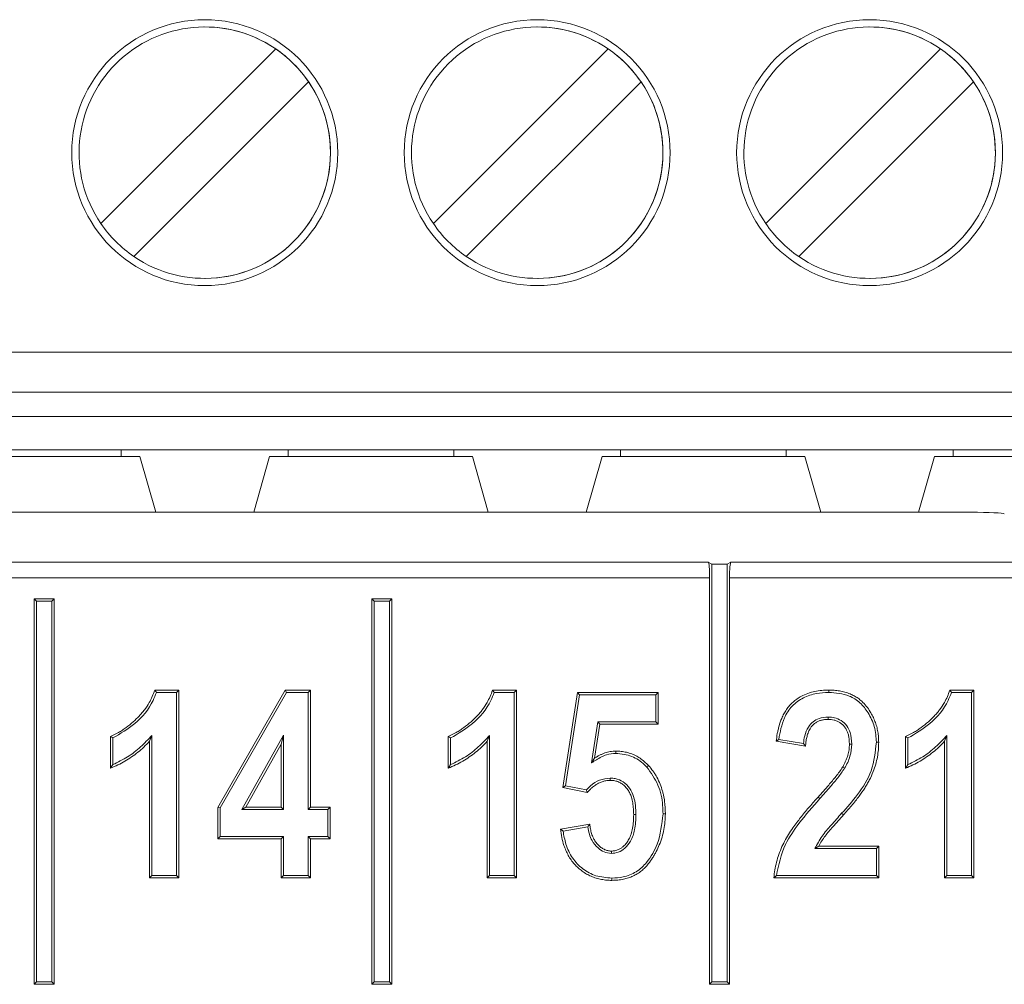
# Model space of a CAD drawing. Header units: millimetres. Extents: x 0 to 2100, y 0 to 1485.
# Tile 40 of 66: x 555 to 570, y 1299 to 1314. Entities that reach past the tile are written whole.
import ezdxf

# ---------------------------------------------------------------- set-up
doc = ezdxf.new("R2010")
doc.units = ezdxf.units.MM
doc.header["$LTSCALE"] = 5

msp = doc.modelspace()

# ---------------------------------------------------------------- linework, layer by layer
at = {"color": 7, "linetype": 'Continuous', "lineweight": 15}
for p, q in [((558.092, 1313.544), (558.092, 1313.544)), ((563.092, 1313.544), (563.092, 1313.544)), ((568.092, 1313.544), (568.092, 1313.544)), ((556.53, 1310.585), (559.159, 1313.214)), ((556.53, 1310.585), (559.159, 1313.214)), ((559.159, 1313.214), (559.159, 1313.214)), ((561.53, 1310.585), (564.159, 1313.214)), ((561.53, 1310.585), (564.159, 1313.214)), ((564.159, 1313.214), (564.159, 1313.214)), ((566.53, 1310.585), (569.159, 1313.214)), ((566.53, 1310.585), (569.159, 1313.214)), ((569.159, 1313.214), (569.159, 1313.214)), ((559.654, 1312.719), (557.025, 1310.091)), ((559.654, 1312.719), (559.654, 1312.719)), ((564.654, 1312.719), (562.025, 1310.091)), ((564.654, 1312.719), (564.654, 1312.719)), ((569.654, 1312.719), (567.025, 1310.091)), ((569.654, 1312.719), (569.654, 1312.719)), ((556.53, 1310.585), (556.53, 1310.585)), ((561.53, 1310.585), (561.53, 1310.585)), ((566.53, 1310.585), (566.53, 1310.585)), ((558.092, 1309.761), (558.092, 1309.761)), ((563.092, 1309.761), (563.092, 1309.761)), ((568.092, 1309.761), (568.092, 1309.761)), ((525.592, 1308.652), (575.592, 1308.652)), ((575.592, 1308.052), (525.592, 1308.052)), ((530.592, 1307.682), (570.592, 1307.682)), ((554.067, 1307.082), (557.117, 1307.082)), ((554.347, 1307.182), (556.837, 1307.182)), ((559.347, 1307.182), (556.837, 1307.182)), ((556.837, 1307.182), (556.837, 1307.082)), ((557.117, 1307.082), (557.356, 1306.243)), ((557.117, 1307.082), (557.117, 1307.082)), ((557.117, 1307.082), (557.356, 1306.243)), ((558.828, 1306.243), (559.067, 1307.082)), ((559.067, 1307.082), (562.117, 1307.082)), ((559.347, 1307.182), (561.837, 1307.182)), ((559.347, 1307.082), (559.347, 1307.182)), ((564.347, 1307.182), (561.837, 1307.182)), ((561.837, 1307.182), (561.837, 1307.082)), ((562.117, 1307.082), (562.356, 1306.243)), ((562.117, 1307.082), (562.117, 1307.082)), ((562.117, 1307.082), (562.356, 1306.243)), ((563.828, 1306.243), (564.067, 1307.082)), ((564.067, 1307.082), (567.117, 1307.082)), ((564.347, 1307.182), (566.837, 1307.182)), ((564.347, 1307.082), (564.347, 1307.182)), ((569.347, 1307.182), (566.837, 1307.182)), ((566.837, 1307.182), (566.837, 1307.082)), ((567.117, 1307.082), (567.356, 1306.243)), ((567.117, 1307.082), (567.117, 1307.082)), ((567.117, 1307.082), (567.356, 1306.243)), ((568.828, 1306.243), (569.067, 1307.082)), ((569.067, 1307.082), (570.592, 1307.082)), ((569.347, 1307.182), (570.592, 1307.182)), ((569.347, 1307.182), (569.347, 1307.082)), ((531.572, 1306.243), (569.618, 1306.243)), ((535.525, 1305.495), (565.665, 1305.495)), ((565.665, 1305.495), (565.72, 1305.462)), ((565.72, 1305.462), (565.72, 1299.178)), ((565.72, 1305.462), (565.95, 1305.462)), ((566.005, 1305.495), (565.95, 1305.462)), ((565.95, 1299.178), (565.95, 1305.462)), ((566.005, 1305.495), (577.732, 1305.495)), ((565.685, 1305.255), (535.505, 1305.255)), ((565.685, 1305.255), (565.685, 1299.143)), ((565.985, 1299.143), (565.985, 1305.255)), ((577.732, 1305.255), (565.985, 1305.255)), ((555.56, 1304.908), (555.525, 1304.943)), ((555.525, 1304.943), (555.525, 1299.143)), ((555.825, 1304.943), (555.525, 1304.943)), ((555.56, 1304.908), (555.56, 1299.178)), ((555.79, 1304.908), (555.56, 1304.908)), ((555.79, 1304.908), (555.825, 1304.943)), ((555.79, 1299.178), (555.79, 1304.908)), ((555.825, 1299.143), (555.825, 1304.943)), ((560.64, 1304.908), (560.605, 1304.943)), ((560.605, 1304.943), (560.605, 1299.143)), ((560.905, 1304.943), (560.605, 1304.943)), ((560.64, 1304.908), (560.64, 1299.178)), ((560.87, 1304.908), (560.64, 1304.908)), ((560.87, 1304.908), (560.905, 1304.943)), ((560.87, 1299.178), (560.87, 1304.908)), ((560.905, 1299.143), (560.905, 1304.943)), ((557.34, 1303.568), (557.702, 1303.568)), ((557.365, 1303.533), (557.667, 1303.533)), ((557.667, 1303.533), (557.702, 1303.568)), ((557.667, 1303.533), (557.667, 1300.778)), ((557.702, 1303.568), (557.702, 1300.743)), ((558.289, 1301.805), (559.3, 1303.568)), ((558.324, 1301.796), (559.32, 1303.533)), ((559.32, 1303.533), (559.3, 1303.568)), ((559.3, 1303.568), (559.683, 1303.568)), ((559.32, 1303.533), (559.648, 1303.533)), ((559.648, 1303.533), (559.683, 1303.568)), ((559.648, 1303.533), (559.648, 1301.772)), ((559.683, 1303.568), (559.683, 1301.807)), ((562.42, 1303.568), (562.782, 1303.568)), ((562.445, 1303.533), (562.747, 1303.533)), ((562.747, 1303.533), (562.782, 1303.568)), ((562.747, 1303.533), (562.747, 1300.778)), ((562.782, 1303.568), (562.782, 1300.743)), ((563.479, 1302.101), (563.699, 1303.532)), ((563.518, 1302.128), (563.729, 1303.497)), ((563.729, 1303.497), (563.699, 1303.532)), ((563.699, 1303.532), (564.91, 1303.532)), ((563.729, 1303.497), (564.875, 1303.497)), ((564.875, 1303.497), (564.91, 1303.532)), ((564.875, 1303.497), (564.875, 1303.09)), ((564.91, 1303.532), (564.91, 1303.055)), ((569.298, 1303.568), (569.659, 1303.568)), ((569.323, 1303.533), (569.624, 1303.533)), ((569.624, 1303.533), (569.659, 1303.568)), ((569.624, 1303.533), (569.624, 1300.778)), ((569.659, 1303.568), (569.659, 1300.743)), ((564.003, 1303.09), (563.908, 1302.475)), ((564.033, 1303.055), (563.954, 1302.544)), ((564.875, 1303.09), (564.003, 1303.09)), ((564.003, 1303.09), (564.033, 1303.055)), ((564.91, 1303.055), (564.033, 1303.055)), ((564.875, 1303.09), (564.91, 1303.055)), ((567.467, 1303.163), (567.467, 1303.128)), ((556.674, 1302.394), (556.674, 1302.871)), ((556.709, 1302.447), (556.709, 1302.848)), ((557.296, 1302.885), (557.261, 1302.798)), ((557.261, 1300.743), (557.261, 1302.798)), ((557.296, 1300.778), (557.296, 1302.885)), ((559.277, 1302.889), (558.648, 1301.772)), ((559.242, 1302.756), (558.708, 1301.807)), ((559.277, 1302.889), (559.242, 1302.756)), ((559.242, 1301.807), (559.242, 1302.756)), ((559.277, 1301.772), (559.277, 1302.889)), ((561.754, 1302.394), (561.754, 1302.871)), ((561.789, 1302.447), (561.789, 1302.848)), ((562.376, 1302.885), (562.341, 1302.798)), ((562.341, 1300.743), (562.341, 1302.798)), ((562.376, 1300.778), (562.376, 1302.885)), ((567.128, 1302.724), (566.687, 1302.798)), ((567.096, 1302.765), (566.726, 1302.827)), ((567.823, 1302.755), (567.788, 1302.755)), ((568.632, 1302.394), (568.632, 1302.871)), ((568.667, 1302.447), (568.667, 1302.848)), ((569.254, 1302.885), (569.219, 1302.798)), ((569.219, 1300.743), (569.219, 1302.798)), ((569.254, 1300.778), (569.254, 1302.885)), ((563.908, 1302.475), (563.954, 1302.544)), ((567.716, 1302.393), (567.686, 1302.41)), ((564.192, 1302.246), (564.192, 1302.211)), ((563.518, 1302.128), (563.479, 1302.101)), ((563.844, 1302.027), (563.479, 1302.101)), ((563.832, 1302.066), (563.518, 1302.128)), ((567.343, 1301.936), (567.317, 1301.96)), ((558.324, 1301.796), (558.289, 1301.805)), ((558.289, 1301.33), (558.289, 1301.805)), ((558.324, 1301.365), (558.324, 1301.796)), ((558.648, 1301.772), (558.708, 1301.807)), ((558.648, 1301.772), (559.277, 1301.772)), ((558.708, 1301.807), (559.242, 1301.807)), ((559.277, 1301.772), (559.242, 1301.807)), ((559.648, 1301.772), (559.683, 1301.807)), ((559.648, 1301.772), (559.941, 1301.772)), ((559.683, 1301.807), (559.976, 1301.807)), ((559.941, 1301.772), (559.976, 1301.807)), ((559.941, 1301.772), (559.941, 1301.365)), ((559.976, 1301.807), (559.976, 1301.33)), ((567.671, 1301.715), (567.698, 1301.691)), ((564.578, 1301.695), (564.543, 1301.695)), ((563.442, 1301.477), (563.882, 1301.55)), ((563.481, 1301.448), (563.852, 1301.51)), ((558.324, 1301.365), (558.289, 1301.33)), ((559.242, 1301.33), (558.289, 1301.33)), ((559.277, 1301.365), (558.324, 1301.365)), ((559.277, 1301.365), (559.242, 1301.33)), ((559.242, 1300.743), (559.242, 1301.33)), ((559.277, 1300.778), (559.277, 1301.365)), ((559.648, 1301.365), (559.683, 1301.33)), ((559.941, 1301.365), (559.648, 1301.365)), ((559.648, 1301.365), (559.648, 1300.778)), ((559.976, 1301.33), (559.683, 1301.33)), ((559.683, 1301.33), (559.683, 1300.743)), ((559.941, 1301.365), (559.976, 1301.33)), ((564.208, 1301.112), (564.208, 1301.147)), ((567.27, 1301.185), (567.328, 1301.22)), ((567.27, 1301.185), (568.193, 1301.185)), ((567.328, 1301.22), (568.228, 1301.22)), ((568.193, 1301.185), (568.228, 1301.22)), ((568.193, 1301.185), (568.193, 1300.778)), ((568.228, 1301.22), (568.228, 1300.743)), ((557.296, 1300.778), (557.261, 1300.743)), ((557.702, 1300.743), (557.261, 1300.743)), ((557.667, 1300.778), (557.296, 1300.778)), ((557.667, 1300.778), (557.702, 1300.743)), ((559.277, 1300.778), (559.242, 1300.743)), ((559.683, 1300.743), (559.242, 1300.743)), ((559.648, 1300.778), (559.277, 1300.778)), ((559.648, 1300.778), (559.683, 1300.743)), ((562.376, 1300.778), (562.341, 1300.743)), ((562.782, 1300.743), (562.341, 1300.743)), ((562.747, 1300.778), (562.376, 1300.778)), ((562.747, 1300.778), (562.782, 1300.743)), ((568.228, 1300.743), (566.651, 1300.743)), ((568.193, 1300.778), (566.69, 1300.778)), ((568.193, 1300.778), (568.228, 1300.743)), ((569.254, 1300.778), (569.219, 1300.743)), ((569.659, 1300.743), (569.219, 1300.743)), ((569.624, 1300.778), (569.254, 1300.778)), ((569.624, 1300.778), (569.659, 1300.743)), ((555.56, 1299.178), (555.525, 1299.143)), ((555.525, 1299.143), (555.825, 1299.143)), ((555.56, 1299.178), (555.79, 1299.178)), ((555.79, 1299.178), (555.825, 1299.143)), ((560.64, 1299.178), (560.605, 1299.143)), ((560.605, 1299.143), (560.905, 1299.143)), ((560.64, 1299.178), (560.87, 1299.178)), ((560.87, 1299.178), (560.905, 1299.143)), ((565.72, 1299.178), (565.685, 1299.143)), ((565.685, 1299.143), (565.985, 1299.143)), ((565.72, 1299.178), (565.95, 1299.178)), ((565.95, 1299.178), (565.985, 1299.143))]:
    msp.add_line(p, q, dxfattribs=at)
at = {"color": 7, "linetype": 'Continuous', "lineweight": 15, "flags": 128}
for points in [[(567.477, 1303.533), (567.477, 1303.544), (567.477, 1303.554), (567.477, 1303.568)], [(556.709, 1302.848), (556.692, 1302.86), (556.674, 1302.871)], [(561.789, 1302.848), (561.772, 1302.86), (561.754, 1302.871)], [(568.193, 1302.783), (568.204, 1302.783), (568.214, 1302.783), (568.228, 1302.783)], [(568.667, 1302.848), (568.649, 1302.86), (568.632, 1302.871)], [(564.276, 1302.616), (564.276, 1302.631), (564.275, 1302.651)], [(564.74, 1302.411), (564.748, 1302.418), (564.755, 1302.425), (564.766, 1302.434)], [(564.985, 1301.706), (564.995, 1301.706), (565.006, 1301.706), (565.02, 1301.706)], [(564.217, 1300.741), (564.217, 1300.731), (564.217, 1300.72), (564.217, 1300.706)]]:
    msp.add_lwpolyline(points, dxfattribs=at)
at = {"color": 7, "linetype": 'Continuous', "lineweight": 15}
for centre in [(558.092, 1311.652), (563.092, 1311.652), (568.092, 1311.652)]:
    msp.add_circle(centre, 2, dxfattribs=at)
for centre, radius, start, end in [((558.092, 1311.652), 2, 90, 180), ((563.092, 1311.652), 2, 90, 180), ((568.092, 1311.652), 2, 90, 180), ((558.092, 1311.652), 1.891, 55.6634, 214.3366), ((558.092, 1311.652), 1.891, 270, 90), ((563.092, 1311.652), 1.891, 55.6634, 214.3366), ((563.092, 1311.652), 1.891, 270, 90), ((568.092, 1311.652), 1.891, 55.6634, 214.3366), ((568.092, 1311.652), 1.891, 270, 90), ((558.092, 1311.652), 1.891, 34.3366, 55.6634), ((563.092, 1311.652), 1.891, 34.3366, 55.6634), ((568.092, 1311.652), 1.891, 34.3366, 55.6634), ((558.092, 1311.652), 1.891, 235.6634, 34.3366), ((563.092, 1311.652), 1.891, 235.6634, 34.3366), ((568.092, 1311.652), 1.891, 235.6634, 34.3366), ((558.092, 1311.652), 2, 180, 270), ((563.092, 1311.652), 2, 180, 270), ((568.092, 1311.652), 2, 180, 270), ((558.092, 1311.652), 1.891, 214.3366, 235.6634), ((563.092, 1311.652), 1.891, 214.3366, 235.6634), ((568.092, 1311.652), 1.891, 214.3366, 235.6634)]:
    msp.add_arc(centre, radius, start, end, dxfattribs=at)
for centre, major_axis, ratio, start_param, end_param in [((569.618, 1306.217), (0.5, 0), 0.052408, 0.05236, 1.570796), ((565.664, 1305.255), (0, 0.24), 0.087489, 4.712389, 6.230825), ((566.006, 1305.255), (0, 0.24), 0.087489, 0.05236, 1.570796)]:
    msp.add_ellipse(centre, major_axis=major_axis, ratio=ratio, start_param=start_param, end_param=end_param, dxfattribs=at)
for points, knots in [([(556.674, 1302.871), (556.715, 1302.89), (556.777, 1302.917), (556.853, 1302.965), (556.928, 1303.017), (557.014, 1303.087), (557.093, 1303.162), (557.148, 1303.224), (557.201, 1303.29), (557.255, 1303.372), (557.306, 1303.471), (557.328, 1303.536), (557.34, 1303.568)], [0, 0, 0, 0, 0.135443, 0.203722, 0.271157, 0.41281, 0.537716, 0.600536, 0.662773, 0.793291, 0.896064, 1, 1, 1, 1]), ([(556.709, 1302.848), (556.823, 1302.914), (557.066, 1303.054), (557.279, 1303.314), (557.349, 1303.492), (557.365, 1303.533)], [0, 0, 0, 0, 0.407005, 0.86362, 1, 1, 1, 1]), ([(557.365, 1303.533), (557.361, 1303.539), (557.352, 1303.551), (557.344, 1303.562), (557.34, 1303.568)], [0, 0, 0, 0, 0.5, 1, 1, 1, 1]), ([(561.754, 1302.871), (561.795, 1302.89), (561.857, 1302.917), (561.933, 1302.965), (562.008, 1303.017), (562.094, 1303.087), (562.173, 1303.162), (562.228, 1303.224), (562.281, 1303.29), (562.335, 1303.372), (562.386, 1303.471), (562.408, 1303.536), (562.42, 1303.568)], [0, 0, 0, 0, 0.135443, 0.203722, 0.271157, 0.41281, 0.537716, 0.600536, 0.662773, 0.793291, 0.896064, 1, 1, 1, 1]), ([(561.789, 1302.848), (561.903, 1302.914), (562.146, 1303.054), (562.359, 1303.314), (562.429, 1303.492), (562.445, 1303.533)], [0, 0, 0, 0, 0.407005, 0.86362, 1, 1, 1, 1]), ([(562.445, 1303.533), (562.441, 1303.539), (562.432, 1303.551), (562.424, 1303.562), (562.42, 1303.568)], [0, 0, 0, 0, 0.5, 1, 1, 1, 1]), ([(566.687, 1302.798), (566.692, 1302.837), (566.699, 1302.895), (566.715, 1302.972), (566.735, 1303.049), (566.762, 1303.13), (566.795, 1303.2), (566.82, 1303.243), (566.847, 1303.286), (566.886, 1303.336), (566.931, 1303.381), (566.969, 1303.413), (567.01, 1303.443), (567.073, 1303.482), (567.163, 1303.522), (567.267, 1303.55), (567.372, 1303.566), (567.442, 1303.567), (567.477, 1303.568)], [0, 0, 0, 0, 0.095151, 0.142904, 0.190412, 0.288346, 0.348543, 0.378823, 0.408778, 0.471556, 0.531809, 0.562227, 0.592067, 0.655849, 0.742228, 0.830566, 0.914811, 1, 1, 1, 1]), ([(566.726, 1302.827), (566.746, 1302.937), (566.778, 1303.118), (566.917, 1303.335), (567.09, 1303.461), (567.284, 1303.525), (567.415, 1303.531), (567.477, 1303.533)], [0, 0, 0, 0, 0.290509, 0.474147, 0.658488, 0.838535, 1, 1, 1, 1]), ([(567.477, 1303.568), (567.504, 1303.568), (567.558, 1303.566), (567.639, 1303.557), (567.721, 1303.54), (567.795, 1303.514), (567.862, 1303.482), (567.92, 1303.446), (567.982, 1303.396), (568.044, 1303.328), (568.098, 1303.25), (568.134, 1303.184), (568.157, 1303.136), (568.178, 1303.085), (568.199, 1303.021), (568.213, 1302.955), (568.221, 1302.903), (568.227, 1302.85), (568.228, 1302.81), (568.228, 1302.783)], [0, 0, 0, 0, 0.066393, 0.132846, 0.199292, 0.2707, 0.325538, 0.380405, 0.438093, 0.52053, 0.604756, 0.670529, 0.703596, 0.736338, 0.804493, 0.868961, 0.901361, 0.933422, 1, 1, 1, 1]), ([(567.477, 1303.533), (567.582, 1303.525), (567.752, 1303.512), (567.955, 1303.386), (568.081, 1303.222), (568.176, 1303.019), (568.188, 1302.863), (568.193, 1302.783)], [0, 0, 0, 0, 0.267375, 0.432949, 0.598208, 0.795377, 1, 1, 1, 1]), ([(568.632, 1302.871), (568.673, 1302.89), (568.734, 1302.917), (568.811, 1302.965), (568.886, 1303.017), (568.972, 1303.087), (569.051, 1303.162), (569.106, 1303.224), (569.159, 1303.29), (569.213, 1303.372), (569.264, 1303.471), (569.286, 1303.536), (569.298, 1303.568)], [0, 0, 0, 0, 0.135443, 0.203722, 0.271157, 0.41281, 0.537716, 0.600536, 0.662773, 0.793291, 0.896064, 1, 1, 1, 1]), ([(568.667, 1302.848), (568.781, 1302.914), (569.023, 1303.054), (569.237, 1303.314), (569.307, 1303.492), (569.323, 1303.533)], [0, 0, 0, 0, 0.407005, 0.86362, 1, 1, 1, 1]), ([(569.323, 1303.533), (569.319, 1303.539), (569.31, 1303.551), (569.302, 1303.562), (569.298, 1303.568)], [0, 0, 0, 0, 0.4999999, 1, 1, 1, 1]), ([(567.467, 1303.163), (567.421, 1303.16), (567.34, 1303.154), (567.237, 1303.096), (567.158, 1303.006), (567.113, 1302.89), (567.101, 1302.803), (567.096, 1302.765)], [0, 0, 0, 0, 0.223874, 0.397312, 0.570645, 0.80856, 1, 1, 1, 1]), ([(567.467, 1303.128), (567.452, 1303.127), (567.43, 1303.126), (567.4, 1303.123), (567.37, 1303.117), (567.333, 1303.106), (567.291, 1303.085), (567.253, 1303.058), (567.221, 1303.024), (567.19, 1302.98), (567.164, 1302.923), (567.145, 1302.857), (567.134, 1302.791), (567.13, 1302.746), (567.128, 1302.724)], [0, 0, 0, 0, 0.0757064, 0.1136537, 0.1515851, 0.2301037, 0.3071749, 0.3865449, 0.463609, 0.5427692, 0.6581668, 0.7766617, 0.8880236, 1, 1, 1, 1]), ([(567.823, 1302.755), (567.82, 1302.815), (567.814, 1302.913), (567.752, 1303.036), (567.669, 1303.113), (567.569, 1303.157), (567.5, 1303.161), (567.467, 1303.163)], [0, 0, 0, 0, 0.291864, 0.477164, 0.663412, 0.837809, 1, 1, 1, 1]), ([(567.788, 1302.755), (567.787, 1302.773), (567.786, 1302.801), (567.783, 1302.839), (567.777, 1302.876), (567.766, 1302.92), (567.746, 1302.969), (567.719, 1303.012), (567.685, 1303.05), (567.645, 1303.081), (567.602, 1303.104), (567.558, 1303.119), (567.512, 1303.126), (567.482, 1303.127), (567.467, 1303.128)], [0, 0, 0, 0, 0.100591, 0.150979, 0.201304, 0.304564, 0.39414, 0.485893, 0.575628, 0.668385, 0.752735, 0.839351, 0.919144, 1, 1, 1, 1]), ([(557.261, 1302.798), (557.233, 1302.769), (557.177, 1302.711), (557.087, 1302.632), (556.992, 1302.561), (556.892, 1302.497), (556.786, 1302.44), (556.711, 1302.41), (556.674, 1302.394)], [0, 0, 0, 0, 0.167687, 0.336035, 0.499646, 0.664063, 0.831475, 1, 1, 1, 1]), ([(557.296, 1302.885), (557.241, 1302.827), (557.13, 1302.708), (556.934, 1302.556), (556.785, 1302.483), (556.709, 1302.447)], [0, 0, 0, 0, 0.3262914, 0.6584886, 1, 1, 1, 1]), ([(562.341, 1302.798), (562.313, 1302.769), (562.257, 1302.711), (562.167, 1302.632), (562.072, 1302.561), (561.972, 1302.497), (561.866, 1302.44), (561.791, 1302.41), (561.754, 1302.394)], [0, 0, 0, 0, 0.167687, 0.336035, 0.499646, 0.664063, 0.831475, 1, 1, 1, 1]), ([(562.376, 1302.885), (562.321, 1302.827), (562.21, 1302.708), (562.014, 1302.556), (561.865, 1302.483), (561.789, 1302.447)], [0, 0, 0, 0, 0.326291, 0.658489, 1, 1, 1, 1]), ([(566.726, 1302.827), (566.72, 1302.822), (566.707, 1302.812), (566.694, 1302.803), (566.687, 1302.798)], [0, 0, 0, 0, 0.5, 1, 1, 1, 1]), ([(567.096, 1302.765), (567.1, 1302.761), (567.107, 1302.751), (567.117, 1302.738), (567.124, 1302.729), (567.128, 1302.724)], [0, 0, 0, 0, 0.334613, 0.667307, 1, 1, 1, 1]), ([(568.193, 1302.783), (568.177, 1302.637), (568.146, 1302.353), (567.925, 1302.001), (567.753, 1301.806), (567.671, 1301.715)], [0, 0, 0, 0, 0.357125, 0.696707, 1, 1, 1, 1]), ([(567.686, 1302.41), (567.694, 1302.425), (567.71, 1302.454), (567.732, 1302.498), (567.751, 1302.544), (567.769, 1302.602), (567.785, 1302.672), (567.787, 1302.727), (567.788, 1302.755)], [0, 0, 0, 0, 0.136259, 0.272683, 0.409044, 0.546153, 0.770871, 1, 1, 1, 1]), ([(568.228, 1302.783), (568.227, 1302.746), (568.226, 1302.672), (568.215, 1302.599), (568.202, 1302.526), (568.184, 1302.451), (568.144, 1302.335), (568.099, 1302.234), (568.054, 1302.152), (568.005, 1302.07), (567.928, 1301.962), (567.82, 1301.829), (567.738, 1301.737), (567.698, 1301.691)], [0, 0, 0, 0, 0.088825, 0.177729, 0.178249, 0.266625, 0.362374, 0.475094, 0.531821, 0.587803, 0.70481, 0.852248, 1, 1, 1, 1]), ([(567.716, 1302.393), (567.732, 1302.421), (567.764, 1302.479), (567.81, 1302.599), (567.818, 1302.693), (567.823, 1302.755)], [0, 0, 0, 0, 0.259837, 0.520269, 1, 1, 1, 1]), ([(569.219, 1302.798), (569.191, 1302.769), (569.135, 1302.711), (569.045, 1302.632), (568.949, 1302.561), (568.85, 1302.497), (568.744, 1302.44), (568.669, 1302.41), (568.632, 1302.394)], [0, 0, 0, 0, 0.167687, 0.336035, 0.499646, 0.664063, 0.831475, 1, 1, 1, 1]), ([(569.254, 1302.885), (569.199, 1302.827), (569.088, 1302.708), (568.892, 1302.556), (568.743, 1302.483), (568.667, 1302.447)], [0, 0, 0, 0, 0.326291, 0.658489, 1, 1, 1, 1]), ([(563.908, 1302.475), (563.933, 1302.49), (563.982, 1302.52), (564.055, 1302.564), (564.152, 1302.606), (564.228, 1302.612), (564.276, 1302.616)], [0, 0, 0, 0, 0.2164996, 0.4331178, 0.641229, 1, 1, 1, 1]), ([(563.954, 1302.544), (563.967, 1302.552), (563.991, 1302.567), (564.029, 1302.588), (564.068, 1302.607), (564.121, 1302.628), (564.19, 1302.646), (564.247, 1302.649), (564.275, 1302.651)], [0, 0, 0, 0, 0.126092, 0.252298, 0.378445, 0.505269, 0.749375, 1, 1, 1, 1]), ([(564.275, 1302.651), (564.302, 1302.65), (564.343, 1302.648), (564.396, 1302.641), (564.449, 1302.63), (564.515, 1302.611), (564.577, 1302.581), (564.623, 1302.554), (564.669, 1302.523), (564.709, 1302.49), (564.745, 1302.456), (564.759, 1302.441), (564.766, 1302.434)], [0, 0, 0, 0, 0.145544, 0.218712, 0.291377, 0.443454, 0.589118, 0.662853, 0.734693, 0.890721, 0.94534, 1, 1, 1, 1]), ([(564.276, 1302.616), (564.358, 1302.608), (564.517, 1302.592), (564.664, 1302.488), (564.729, 1302.422), (564.74, 1302.411)], [0, 0, 0, 0, 0.469228, 0.907923, 1, 1, 1, 1]), ([(556.709, 1302.447), (556.703, 1302.438), (556.692, 1302.42), (556.68, 1302.403), (556.674, 1302.394)], [0, 0, 0, 0, 0.5, 1, 1, 1, 1]), ([(561.789, 1302.447), (561.783, 1302.438), (561.772, 1302.42), (561.76, 1302.403), (561.754, 1302.394)], [0, 0, 0, 0, 0.5, 1, 1, 1, 1]), ([(564.74, 1302.411), (564.803, 1302.324), (564.93, 1302.151), (564.979, 1301.895), (564.983, 1301.748), (564.985, 1301.706)], [0, 0, 0, 0, 0.417768, 0.834903, 1, 1, 1, 1]), ([(564.766, 1302.434), (564.79, 1302.407), (564.825, 1302.365), (564.866, 1302.304), (564.904, 1302.24), (564.942, 1302.155), (564.972, 1302.067), (564.99, 1301.997), (565.004, 1301.924), (565.014, 1301.848), (565.018, 1301.768), (565.019, 1301.727), (565.02, 1301.706)], [0, 0, 0, 0, 0.1382666, 0.207916, 0.2768513, 0.4221207, 0.5599833, 0.6294472, 0.6978797, 0.8416503, 0.9207839, 1, 1, 1, 1]), ([(567.317, 1301.96), (567.344, 1301.99), (567.397, 1302.049), (567.469, 1302.131), (567.532, 1302.205), (567.585, 1302.271), (567.639, 1302.338), (567.67, 1302.386), (567.686, 1302.41)], [0, 0, 0, 0, 0.206704, 0.413426, 0.559758, 0.706136, 0.852837, 1, 1, 1, 1]), ([(567.343, 1301.936), (567.396, 1301.996), (567.488, 1302.1), (567.616, 1302.249), (567.682, 1302.345), (567.716, 1302.393)], [0, 0, 0, 0, 0.408621, 0.703789, 1, 1, 1, 1]), ([(568.667, 1302.447), (568.661, 1302.438), (568.649, 1302.42), (568.638, 1302.403), (568.632, 1302.394)], [0, 0, 0, 0, 0.5, 1, 1, 1, 1]), ([(564.192, 1302.246), (564.136, 1302.239), (564.027, 1302.226), (563.909, 1302.147), (563.852, 1302.087), (563.832, 1302.066)], [0, 0, 0, 0, 0.405311, 0.781683, 1, 1, 1, 1]), ([(564.192, 1302.211), (564.174, 1302.21), (564.146, 1302.209), (564.11, 1302.202), (564.073, 1302.193), (564.024, 1302.174), (563.965, 1302.141), (563.915, 1302.101), (563.876, 1302.062), (563.855, 1302.039), (563.844, 1302.027)], [0, 0, 0, 0, 0.135789, 0.204351, 0.272008, 0.417195, 0.591135, 0.769233, 0.884411, 1, 1, 1, 1]), ([(564.578, 1301.695), (564.574, 1301.788), (564.568, 1301.927), (564.489, 1302.096), (564.392, 1302.194), (564.285, 1302.241), (564.217, 1302.244), (564.192, 1302.246)], [0, 0, 0, 0, 0.365615, 0.547296, 0.72993, 0.901776, 1, 1, 1, 1]), ([(564.543, 1301.695), (564.542, 1301.724), (564.541, 1301.768), (564.536, 1301.827), (564.528, 1301.886), (564.513, 1301.95), (564.487, 1302.016), (564.457, 1302.07), (564.417, 1302.118), (564.371, 1302.158), (564.318, 1302.188), (564.258, 1302.207), (564.215, 1302.209), (564.192, 1302.211)], [0, 0, 0, 0, 0.125761, 0.18879, 0.251664, 0.380935, 0.467951, 0.556766, 0.643906, 0.733818, 0.816415, 0.902473, 1, 1, 1, 1]), ([(563.832, 1302.066), (563.833, 1302.06), (563.838, 1302.048), (563.842, 1302.035), (563.844, 1302.027)], [0, 0, 0, 0, 0.411699, 1, 1, 1, 1]), ([(566.651, 1300.743), (566.655, 1300.783), (566.665, 1300.863), (566.69, 1300.981), (566.726, 1301.098), (566.771, 1301.212), (566.825, 1301.32), (566.886, 1301.421), (566.966, 1301.539), (567.049, 1301.645), (567.129, 1301.744), (567.211, 1301.841), (567.274, 1301.912), (567.317, 1301.96)], [0, 0, 0, 0, 0.085157, 0.170401, 0.255622, 0.345297, 0.42826, 0.511195, 0.595921, 0.730311, 0.797607, 0.864671, 1, 1, 1, 1]), ([(566.69, 1300.778), (566.725, 1300.939), (566.786, 1301.223), (567.047, 1301.598), (567.236, 1301.814), (567.343, 1301.936)], [0, 0, 0, 0, 0.361377, 0.638427, 1, 1, 1, 1]), ([(567.671, 1301.715), (567.618, 1301.655), (567.518, 1301.542), (567.369, 1301.375), (567.303, 1301.249), (567.27, 1301.185)], [0, 0, 0, 0, 0.361093, 0.677634, 1, 1, 1, 1]), ([(564.208, 1301.112), (564.243, 1301.115), (564.317, 1301.123), (564.42, 1301.191), (564.511, 1301.305), (564.57, 1301.482), (564.575, 1301.619), (564.578, 1301.695)], [0, 0, 0, 0, 0.138388, 0.28412, 0.467744, 0.703114, 1, 1, 1, 1]), ([(564.208, 1301.147), (564.226, 1301.148), (564.262, 1301.15), (564.311, 1301.166), (564.354, 1301.19), (564.396, 1301.223), (564.436, 1301.268), (564.476, 1301.329), (564.507, 1301.404), (564.529, 1301.494), (564.54, 1301.592), (564.542, 1301.66), (564.543, 1301.695)], [0, 0, 0, 0, 0.073803, 0.150196, 0.21488, 0.281182, 0.372589, 0.466575, 0.587442, 0.711675, 0.85524, 1, 1, 1, 1]), ([(564.985, 1301.706), (564.967, 1301.551), (564.938, 1301.29), (564.771, 1300.997), (564.588, 1300.826), (564.4, 1300.751), (564.273, 1300.744), (564.217, 1300.741)], [0, 0, 0, 0, 0.3367316, 0.5687306, 0.7225704, 0.8767264, 1, 1, 1, 1]), ([(565.02, 1301.706), (565.018, 1301.667), (565.016, 1301.588), (565, 1301.472), (564.972, 1301.355), (564.933, 1301.243), (564.892, 1301.156), (564.857, 1301.092), (564.819, 1301.028), (564.773, 1300.963), (564.723, 1300.907), (564.688, 1300.874), (564.65, 1300.841), (564.599, 1300.806), (564.533, 1300.77), (564.464, 1300.743), (564.387, 1300.721), (564.304, 1300.71), (564.246, 1300.708), (564.217, 1300.706)], [0, 0, 0, 0, 0.082017, 0.164117, 0.2462, 0.334699, 0.410902, 0.449169, 0.487118, 0.565874, 0.617042, 0.642802, 0.668253, 0.721881, 0.773077, 0.824262, 0.87814, 0.938772, 1, 1, 1, 1]), ([(567.698, 1301.691), (567.671, 1301.661), (567.617, 1301.602), (567.544, 1301.519), (567.479, 1301.444), (567.422, 1301.374), (567.37, 1301.3), (567.342, 1301.247), (567.328, 1301.22)], [0, 0, 0, 0, 0.200483, 0.400979, 0.549646, 0.698421, 0.848445, 1, 1, 1, 1]), ([(563.481, 1301.448), (563.475, 1301.453), (563.461, 1301.462), (563.448, 1301.472), (563.442, 1301.477)], [0, 0, 0, 0, 0.5, 1, 1, 1, 1]), ([(564.217, 1300.706), (564.19, 1300.707), (564.15, 1300.708), (564.097, 1300.714), (564.043, 1300.723), (563.978, 1300.739), (563.903, 1300.766), (563.833, 1300.801), (563.767, 1300.844), (563.716, 1300.886), (563.679, 1300.922), (563.643, 1300.961), (563.601, 1301.013), (563.566, 1301.07), (563.541, 1301.118), (563.518, 1301.168), (563.489, 1301.245), (563.459, 1301.353), (563.448, 1301.435), (563.442, 1301.477)], [0, 0, 0, 0, 0.066376, 0.099721, 0.132853, 0.201311, 0.265211, 0.329108, 0.396422, 0.46031, 0.492494, 0.524219, 0.591127, 0.657675, 0.69121, 0.724216, 0.793527, 0.896189, 1, 1, 1, 1]), ([(564.217, 1300.741), (564.135, 1300.748), (563.978, 1300.759), (563.771, 1300.872), (563.613, 1301.039), (563.519, 1301.24), (563.493, 1301.382), (563.481, 1301.448)], [0, 0, 0, 0, 0.216571, 0.41591, 0.614881, 0.822161, 1, 1, 1, 1]), ([(563.852, 1301.51), (563.857, 1301.517), (563.867, 1301.53), (563.877, 1301.544), (563.882, 1301.55)], [0, 0, 0, 0, 0.5, 1, 1, 1, 1]), ([(563.852, 1301.51), (563.868, 1301.438), (563.893, 1301.32), (563.995, 1301.198), (564.095, 1301.126), (564.17, 1301.116), (564.208, 1301.112)], [0, 0, 0, 0, 0.373667, 0.617545, 0.8042, 1, 1, 1, 1]), ([(563.882, 1301.55), (563.885, 1301.527), (563.89, 1301.491), (563.9, 1301.445), (563.912, 1301.398), (563.934, 1301.345), (563.968, 1301.286), (564.008, 1301.24), (564.051, 1301.202), (564.094, 1301.173), (564.141, 1301.154), (564.18, 1301.149), (564.202, 1301.147), (564.208, 1301.147)], [0, 0, 0, 0, 0.125298, 0.18814, 0.250851, 0.381023, 0.492553, 0.606928, 0.700843, 0.796969, 0.880159, 0.967118, 1, 1, 1, 1]), ([(566.69, 1300.778), (566.684, 1300.772), (566.67, 1300.761), (566.657, 1300.749), (566.651, 1300.743)], [0, 0, 0, 0, 0.5, 1, 1, 1, 1])]:
    msp.add_open_spline(points, degree=3, knots=knots, dxfattribs=at)

doc.saveas('drawing.dxf')
